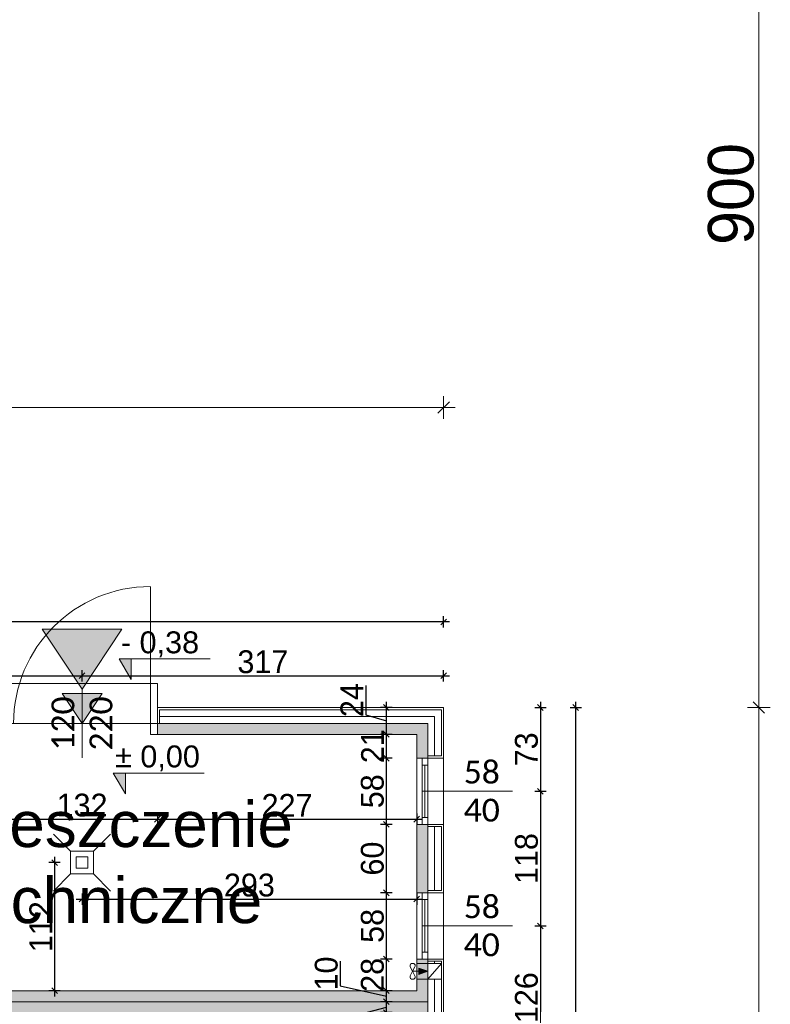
# Model space of a CAD drawing. Header units: millimetres. Extents: x 1962 to 3194, y -795 to -219.
# Tile 128 of 256: x 2524 to 2531, y -566 to -557. Entities that reach past the tile are written whole.
import ezdxf

# ---------------------------------------------------------------- set-up
doc = ezdxf.new("R2010")
doc.units = ezdxf.units.MM
doc.layers.get('0').update_dxf_attribs({"lineweight": 5})
doc.layers.get('Defpoints').update_dxf_attribs({"lineweight": 9})
for name, color, linetype, lineweight in [('A_hatch nawierzchnia', 253, 'Continuous', 9), ('A_obiekty kontenery', 152, 'Continuous', 9), ('A_obiekty kontenery elewacja', 62, 'Continuous', 9), ('A_obiekty kontenery izolacja', 213, 'BATTING', 9), ('A_obiekty kontenery opisy', 142, 'Continuous', 9), ('A_wymiary detale', 82, 'Continuous', 9), ('A_wyposażenie armatura sanitarna', 132, 'Continuous', 9), ('A_wyposażenie stolarka', 16, 'Continuous', 9), ('A_wyposażenie wentylacja i klimatyzacja', 95, 'Continuous', 9)]:
    doc.layers.add(name, color=color, linetype=linetype, lineweight=lineweight)
doc.styles.get("Standard").update_dxf_attribs({"font": 'arial.ttf'})
doc.styles.add('wymiary pzt', font='txt')
doc.linetypes.add('BATTING', pattern='A,0.00254,-2.54,[134,ltypeshp.shx,S=2.54,R=0,X=-2.54,Y=0],-5.08,[134,ltypeshp.shx,S=2.54,R=180,X=2.54,Y=0],-2.54', length=10.16254)
doc.dimstyles.new('wymiary detale', dxfattribs={"dimtxt": 0.2, "dimasz": 0.05, "dimexe": 0.05, "dimexo": 0, "dimgap": 0.02, "dimtad": 1, "dimdec": 0, "dimlfac": 100, "dimzin": 0, "dimtxsty": 'wymiary pzt', "dimblk": 'OBLIQUE', "dimcen": 0.1, "dimdle": 0.05, "dimadec": 1, "dimazin": 0, "dimtfac": 1, "dimtmove": 0, "dimatfit": 3, "dimfxl": 0, "dimarcsym": 0})

# ---------------------------------------------------------------- blocks, each defined once
blk = doc.blocks.new('zw$5BF2')
at = {"layer": 'A_obiekty kontenery opisy'}
h = blk.add_hatch(color=256, dxfattribs=at)
h.dxf.hatch_style = 1
h.paths.add_polyline_path([(-0.75, 0.5), (0, 0), (-0.75, -0.5)])
blk.add_lwpolyline([(-0.75, 0.5), (0, 0), (-0.75, -0.5)], close=True, dxfattribs=at)
blk = doc.blocks.new('zw$9365')
at = {"layer": 'A_wyposażenie wentylacja i klimatyzacja'}
h = blk.add_hatch(color=256, dxfattribs=at)
h.dxf.hatch_style = 1
h.paths.add_polyline_path([(0.0187, -0.0417), (0.0187, -0.07), (0.0187, -0.0983), (0.096, -0.07)])
for p, q in [((0.096, 0), (0.096, -0.14)), ((0.216, 0), (0.096, -0.14)), ((-0.036, -0.07), (-0.0566, -0.0305)), ((-0.036, -0.07), (-0.0566, -0.1095)), ((-0.036, -0.07), (-0.0154, -0.0305)), ((-0.036, -0.07), (0.0187, -0.07)), ((-0.036, -0.07), (-0.0154, -0.1095))]:
    blk.add_line(p, q, dxfattribs=at)
blk.add_lwpolyline([(0.216, 0), (0.216, -0.14), (0, -0.14), (0, 0)], close=True, dxfattribs=at)
for points in [[(0.096, -0.07), (0.0187, -0.0417), (0.0187, -0.07)], [(0.096, -0.07), (0.0187, -0.0983), (0.0187, -0.07)]]:
    blk.add_lwpolyline(points, dxfattribs=at)
for centre, radius, start, end in [((-0.036, -0.024), 0.024, 43.81395, 136.18605), ((-0.0389, -0.0212), 0.02, 136.18605, 207.55281), ((-0.0331, -0.0212), 0.02, 332.44719, 43.81395), ((-0.0389, -0.1188), 0.02, 152.44719, 223.81395), ((-0.036, -0.116), 0.024, 223.81395, 316.18605), ((-0.0331, -0.1188), 0.02, 316.18605, 27.55281)]:
    blk.add_arc(centre, radius, start, end, dxfattribs=at)
blk = doc.blocks.new('zw$1FD4')
at = {"layer": 'A_wyposażenie stolarka'}
blk.add_line((0.024, 0.06), (0.024, 0.52), dxfattribs=at)
for points in [[(0, 0.58), (0.048, 0.58), (0.048, 0), (0, 0)], [(0, 0.58), (0.048, 0.58), (0.048, 0.52), (0, 0.52)], [(0, 0), (0.048, 0), (0.048, 0.06), (0, 0.06)]]:
    blk.add_lwpolyline(points, close=True, dxfattribs=at)
blk = doc.blocks.new('_Oblique')
at = {"color": 0, "linetype": 'ByBlock', "lineweight": -2}
blk.add_line((-0.5, -0.5), (0.5, 0.5), dxfattribs=at)
blk = doc.blocks.new('*D1333')
at = {"layer": 'A_obiekty kontenery opisy', "color": 0, "lineweight": -2}
for p, q in [((2.7624, -26.998), (2.7624, -36.198)), ((2.6624, -27.098), (2.8624, -27.098)), ((2.6624, -36.098), (2.8624, -36.098))]:
    blk.add_line(p, q, dxfattribs=at)
at = {"layer": 'Defpoints', "color": 0}
for p in [(0, -27.098), (0, -36.098), (2.7624, -36.098)]:
    blk.add_point(p, dxfattribs=at)
at = {"layer": 'A_obiekty kontenery opisy', "color": 0, "lineweight": -2, "xscale": 0.1, "yscale": 0.1, "zscale": 0.1}
for p, rotation in [((2.7624, -27.098), 89.99999999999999), ((2.7624, -36.098), 270)]:
    blk.add_blockref('_Oblique', p, dxfattribs=dict(at, rotation=rotation))
at = {"layer": 'A_obiekty kontenery opisy', "color": 0, "insert": (2.5183, -31.598), "char_height": 0.4, "attachment_point": 5, "rotation": 90, "style": 'wymiary pzt'}
blk.add_mtext('900', dxfattribs=at)
blk = doc.blocks.new('*D1334')
at = {"layer": 'A_obiekty kontenery opisy', "color": 0, "lineweight": -2}
for p, q in [((2.7624, -35.998), (2.7624, -48.668)), ((2.6624, -36.098), (2.8624, -36.098)), ((2.6624, -48.568), (2.8624, -48.568))]:
    blk.add_line(p, q, dxfattribs=at)
at = {"layer": 'Defpoints', "color": 0}
for p in [(0, -36.098), (0, -48.568), (2.7624, -48.568)]:
    blk.add_point(p, dxfattribs=at)
at = {"layer": 'A_obiekty kontenery opisy', "color": 0, "lineweight": -2, "xscale": 0.1, "yscale": 0.1, "zscale": 0.1}
for p, rotation in [((2.7624, -36.098), 89.99999999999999), ((2.7624, -48.568), 270)]:
    blk.add_blockref('_Oblique', p, dxfattribs=dict(at, rotation=rotation))
at = {"layer": 'A_obiekty kontenery opisy', "color": 0, "insert": (2.5202, -42.333), "char_height": 0.4, "attachment_point": 5, "rotation": 90, "style": 'wymiary pzt'}
blk.add_mtext('1247', dxfattribs=at)
blk = doc.blocks.new('*D1338')
at = {"layer": 'A_obiekty kontenery opisy', "color": 0, "lineweight": -2}
for p, q in [((-12.396, -33.5694), (-12.396, -33.3694)), ((0, -33.5694), (0, -33.3694)), ((0.1, -33.4694), (-12.496, -33.4694))]:
    blk.add_line(p, q, dxfattribs=at)
at = {"layer": 'Defpoints', "color": 0}
for p in [(-12.396, -33.4694), (-12.396, -36.098), (0, -36.098)]:
    blk.add_point(p, dxfattribs=at)
at = {"layer": 'A_obiekty kontenery opisy', "color": 0, "lineweight": -2, "xscale": 0.1, "yscale": 0.1, "zscale": 0.1, "rotation": 180}
blk.add_blockref('_Oblique', (-12.396, -33.4694), dxfattribs=at)
at = {"layer": 'A_obiekty kontenery opisy', "color": 0, "lineweight": -2, "xscale": 0.1, "yscale": 0.1, "zscale": 0.1}
blk.add_blockref('_Oblique', (0, -33.4694), dxfattribs=at)
at = {"layer": 'A_obiekty kontenery opisy', "color": 0, "insert": (-6.198, -33.2253), "char_height": 0.4, "attachment_point": 5, "style": 'wymiary pzt'}
blk.add_mtext('1240', dxfattribs=at)
blk = doc.blocks.new('*D1011')
at = {"layer": 'A_wymiary detale', "color": 0, "lineweight": -2}
for p, q in [((2520.5943, -562.8149), (2520.5943, -562.7149)), ((2524.6793, -562.8149), (2524.6793, -562.7149)), ((2520.5443, -562.7649), (2524.7293, -562.7649))]:
    blk.add_line(p, q, dxfattribs=at)
at = {"layer": 'Defpoints', "color": 0}
for p in [(2524.6793, -562.7649), (2524.6793, -562.8826), (2520.5943, -563.0426)]:
    blk.add_point(p, dxfattribs=at)
at = {"layer": 'A_wymiary detale', "color": 0, "lineweight": -2, "xscale": 0.05, "yscale": 0.05, "zscale": 0.05, "rotation": 180}
blk.add_blockref('_Oblique', (2520.5943, -562.7649), dxfattribs=at)
at = {"layer": 'A_wymiary detale', "color": 0, "lineweight": -2, "xscale": 0.05, "yscale": 0.05, "zscale": 0.05}
blk.add_blockref('_Oblique', (2524.6793, -562.7649), dxfattribs=at)
at = {"layer": 'A_wymiary detale', "color": 0, "insert": (2522.6368, -562.6429), "char_height": 0.2, "attachment_point": 5, "style": 'wymiary pzt'}
blk.add_mtext('409', dxfattribs=at)
blk = doc.blocks.new('*D1012')
at = {"layer": 'A_wymiary detale', "color": 0, "lineweight": -2}
for p, q in [((2524.6793, -562.8149), (2524.6793, -562.7149)), ((2527.8483, -562.8149), (2527.8483, -562.7149)), ((2524.6293, -562.7649), (2527.8983, -562.7649))]:
    blk.add_line(p, q, dxfattribs=at)
at = {"layer": 'Defpoints', "color": 0}
for p in [(2527.8483, -562.7649), (2524.6793, -562.8826), (2527.8483, -563.0426)]:
    blk.add_point(p, dxfattribs=at)
at = {"layer": 'A_wymiary detale', "color": 0, "lineweight": -2, "xscale": 0.05, "yscale": 0.05, "zscale": 0.05, "rotation": 180}
blk.add_blockref('_Oblique', (2524.6793, -562.7649), dxfattribs=at)
at = {"layer": 'A_wymiary detale', "color": 0, "lineweight": -2, "xscale": 0.05, "yscale": 0.05, "zscale": 0.05}
blk.add_blockref('_Oblique', (2527.8483, -562.7649), dxfattribs=at)
at = {"layer": 'A_wymiary detale', "color": 0, "insert": (2526.2638, -562.6429), "char_height": 0.2, "attachment_point": 5, "style": 'wymiary pzt'}
blk.add_mtext('317', dxfattribs=at)
blk = doc.blocks.new('*D1013')
at = {"layer": 'A_wymiary detale', "color": 0, "lineweight": -2}
for p, q in [((2527.8983, -562.2921), (2515.4023, -562.2921)), ((2515.4523, -562.3421), (2515.4523, -562.2421)), ((2527.8483, -562.3421), (2527.8483, -562.2421))]:
    blk.add_line(p, q, dxfattribs=at)
at = {"layer": 'Defpoints', "color": 0}
for p in [(2515.4523, -562.2921), (2515.4523, -563.0426), (2527.8483, -563.0426)]:
    blk.add_point(p, dxfattribs=at)
at = {"layer": 'A_wymiary detale', "color": 0, "lineweight": -2, "xscale": 0.05, "yscale": 0.05, "zscale": 0.05, "rotation": 180}
blk.add_blockref('_Oblique', (2515.4523, -562.2921), dxfattribs=at)
at = {"layer": 'A_wymiary detale', "color": 0, "lineweight": -2, "xscale": 0.05, "yscale": 0.05, "zscale": 0.05}
blk.add_blockref('_Oblique', (2527.8483, -562.2921), dxfattribs=at)
at = {"layer": 'A_wymiary detale', "color": 0, "insert": (2521.6503, -562.17), "char_height": 0.2, "attachment_point": 5, "style": 'wymiary pzt'}
blk.add_mtext('1240', dxfattribs=at)
blk = doc.blocks.new('*D1014')
at = {"layer": 'A_wymiary detale', "color": 0, "lineweight": -2}
for p, q in [((2528.6964, -562.9926), (2528.6964, -563.8266)), ((2528.6464, -563.0426), (2528.7464, -563.0426)), ((2528.6464, -563.7766), (2528.7464, -563.7766))]:
    blk.add_line(p, q, dxfattribs=at)
at = {"layer": 'Defpoints', "color": 0}
for p in [(2527.8483, -563.0426), (2527.8483, -563.7766), (2528.6964, -563.7766)]:
    blk.add_point(p, dxfattribs=at)
at = {"layer": 'A_wymiary detale', "color": 0, "lineweight": -2, "xscale": 0.05, "yscale": 0.05, "zscale": 0.05}
for p, rotation in [((2528.6964, -563.0426), 90), ((2528.6964, -563.7766), 270)]:
    blk.add_blockref('_Oblique', p, dxfattribs=dict(at, rotation=rotation))
at = {"layer": 'A_wymiary detale', "color": 0, "insert": (2528.5743, -563.4096), "char_height": 0.2, "attachment_point": 5, "rotation": 90, "style": 'wymiary pzt'}
blk.add_mtext('73', dxfattribs=at)
blk = doc.blocks.new('*D1015')
at = {"layer": 'A_wymiary detale', "color": 0, "lineweight": -2}
for p, q in [((2528.6464, -563.7766), (2528.7464, -563.7766)), ((2528.6964, -563.7266), (2528.6964, -565.0066)), ((2528.6464, -564.9566), (2528.7464, -564.9566))]:
    blk.add_line(p, q, dxfattribs=at)
at = {"layer": 'Defpoints', "color": 0}
for p in [(2527.8483, -563.7766), (2528.4525, -564.9566), (2528.6964, -564.9566)]:
    blk.add_point(p, dxfattribs=at)
at = {"layer": 'A_wymiary detale', "color": 0, "lineweight": -2, "xscale": 0.05, "yscale": 0.05, "zscale": 0.05}
for p, rotation in [((2528.6964, -563.7766), 90), ((2528.6964, -564.9566), 270)]:
    blk.add_blockref('_Oblique', p, dxfattribs=dict(at, rotation=rotation))
at = {"layer": 'A_wymiary detale', "color": 0, "insert": (2528.5743, -564.3666), "char_height": 0.2, "attachment_point": 5, "rotation": 90, "style": 'wymiary pzt'}
blk.add_mtext('118', dxfattribs=at)
blk = doc.blocks.new('*D1016')
at = {"layer": 'A_wymiary detale', "color": 0, "lineweight": -2}
for p, q in [((2528.6464, -564.9566), (2528.7464, -564.9566)), ((2528.6964, -564.9066), (2528.6964, -566.2646)), ((2528.6464, -566.2146), (2528.7464, -566.2146))]:
    blk.add_line(p, q, dxfattribs=at)
at = {"layer": 'Defpoints', "color": 0}
for p in [(2528.4525, -564.9566), (2528.4525, -566.2146), (2528.6964, -566.2146)]:
    blk.add_point(p, dxfattribs=at)
at = {"layer": 'A_wymiary detale', "color": 0, "lineweight": -2, "xscale": 0.05, "yscale": 0.05, "zscale": 0.05}
for p, rotation in [((2528.6964, -564.9566), 90), ((2528.6964, -566.2146), 270)]:
    blk.add_blockref('_Oblique', p, dxfattribs=dict(at, rotation=rotation))
at = {"layer": 'A_wymiary detale', "color": 0, "insert": (2528.5743, -565.5856), "char_height": 0.2, "attachment_point": 5, "rotation": 90, "style": 'wymiary pzt'}
blk.add_mtext('126', dxfattribs=at)
blk = doc.blocks.new('*D1020')
at = {"layer": 'A_wymiary detale', "color": 0, "lineweight": -2}
for p, q in [((2529.0062, -575.5626), (2529.0062, -562.9926)), ((2528.9562, -563.0426), (2529.0562, -563.0426)), ((2528.9562, -575.5126), (2529.0562, -575.5126))]:
    blk.add_line(p, q, dxfattribs=at)
at = {"layer": 'Defpoints', "color": 0}
for p in [(2527.8483, -563.0426), (2529.0062, -563.0426), (2527.8483, -575.5126)]:
    blk.add_point(p, dxfattribs=at)
at = {"layer": 'A_wymiary detale', "color": 0, "lineweight": -2, "xscale": 0.05, "yscale": 0.05, "zscale": 0.05}
for p, rotation in [((2529.0062, -563.0426), 90), ((2529.0062, -575.5126), 270)]:
    blk.add_blockref('_Oblique', p, dxfattribs=dict(at, rotation=rotation))
at = {"layer": 'A_wymiary detale', "color": 0, "insert": (2528.8851, -569.2776), "char_height": 0.2, "attachment_point": 5, "rotation": 90, "style": 'wymiary pzt'}
blk.add_mtext('1247', dxfattribs=at)
blk = doc.blocks.new('*D1097')
at = {"layer": 'A_wymiary detale', "color": 0, "lineweight": -2}
for p, q in [((2527.3462, -565.7666), (2527.3462, -565.5706)), ((2526.9594, -565.7716), (2527.3462, -565.6686)), ((2527.3962, -565.6206), (2527.2962, -565.6206)), ((2527.3962, -565.7166), (2527.2962, -565.7166)), ((2526.9594, -565.985), (2526.9594, -565.7716))]:
    blk.add_line(p, q, dxfattribs=at)
at = {"layer": 'Defpoints', "color": 0}
for p in [(2527.3462, -565.6206), (2527.7083, -565.6206), (2527.6123, -565.7166)]:
    blk.add_point(p, dxfattribs=at)
at = {"layer": 'A_wymiary detale', "color": 0, "lineweight": -2, "xscale": 0.05, "yscale": 0.05, "zscale": 0.05}
for p, rotation in [((2527.3462, -565.6206), 90), ((2527.3462, -565.7166), 270)]:
    blk.add_blockref('_Oblique', p, dxfattribs=dict(at, rotation=rotation))
at = {"layer": 'A_wymiary detale', "color": 0, "insert": (2526.8373, -565.8783), "char_height": 0.2, "attachment_point": 5, "rotation": 90, "style": 'wymiary pzt'}
blk.add_mtext('10', dxfattribs=at)
blk = doc.blocks.new('*D1098')
at = {"layer": 'A_wymiary detale', "color": 0, "lineweight": -2}
for p, q in [((2526.9424, -565.267), (2526.9424, -565.4804)), ((2526.9424, -565.4804), (2527.3462, -565.5726)), ((2527.3462, -565.6706), (2527.3462, -565.4746)), ((2527.3962, -565.5246), (2527.2962, -565.5246)), ((2527.3962, -565.6206), (2527.2962, -565.6206))]:
    blk.add_line(p, q, dxfattribs=at)
at = {"layer": 'Defpoints', "color": 0}
for p in [(2527.3462, -565.5246), (2527.6123, -565.5246), (2527.7083, -565.6206)]:
    blk.add_point(p, dxfattribs=at)
at = {"layer": 'A_wymiary detale', "color": 0, "lineweight": -2, "xscale": 0.05, "yscale": 0.05, "zscale": 0.05}
for p, rotation in [((2527.3462, -565.5246), 90), ((2527.3462, -565.6206), 270)]:
    blk.add_blockref('_Oblique', p, dxfattribs=dict(at, rotation=rotation))
at = {"layer": 'A_wymiary detale', "color": 0, "insert": (2526.8203, -565.3737), "char_height": 0.2, "attachment_point": 5, "rotation": 90, "style": 'wymiary pzt'}
blk.add_mtext('10', dxfattribs=at)
blk = doc.blocks.new('*D1099')
at = {"layer": 'A_wymiary detale', "color": 0, "lineweight": -2}
for p, q in [((2527.3962, -565.2466), (2527.2962, -565.2466)), ((2527.3462, -565.5746), (2527.3462, -565.1966)), ((2527.3962, -565.5246), (2527.2962, -565.5246))]:
    blk.add_line(p, q, dxfattribs=at)
at = {"layer": 'Defpoints', "color": 0}
for p in [(2527.3462, -565.2466), (2527.6123, -565.2466), (2527.6123, -565.5246)]:
    blk.add_point(p, dxfattribs=at)
at = {"layer": 'A_wymiary detale', "color": 0, "lineweight": -2, "xscale": 0.05, "yscale": 0.05, "zscale": 0.05}
for p, rotation in [((2527.3462, -565.2466), 89.99999999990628), ((2527.3462, -565.5246), 269.9999999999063)]:
    blk.add_blockref('_Oblique', p, dxfattribs=dict(at, rotation=rotation))
at = {"layer": 'A_wymiary detale', "color": 0, "insert": (2527.2241, -565.3856), "char_height": 0.2, "attachment_point": 5, "rotation": 90, "style": 'wymiary pzt'}
blk.add_mtext('28', dxfattribs=at)
blk = doc.blocks.new('*D1100')
at = {"layer": 'A_wymiary detale', "color": 0, "lineweight": -2}
for p, q in [((2527.3462, -565.2966), (2527.3462, -564.6166)), ((2527.3962, -564.6666), (2527.2962, -564.6666)), ((2527.3962, -565.2466), (2527.2962, -565.2466))]:
    blk.add_line(p, q, dxfattribs=at)
at = {"layer": 'Defpoints', "color": 0}
for p in [(2527.3462, -564.6666), (2527.6123, -564.6666), (2527.6123, -565.2466)]:
    blk.add_point(p, dxfattribs=at)
at = {"layer": 'A_wymiary detale', "color": 0, "lineweight": -2, "xscale": 0.05, "yscale": 0.05, "zscale": 0.05}
for p, rotation in [((2527.3462, -564.6666), 89.99999999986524), ((2527.3462, -565.2466), 269.9999999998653)]:
    blk.add_blockref('_Oblique', p, dxfattribs=dict(at, rotation=rotation))
at = {"layer": 'A_wymiary detale', "color": 0, "insert": (2527.2241, -564.9566), "char_height": 0.2, "attachment_point": 5, "rotation": 90, "style": 'wymiary pzt'}
blk.add_mtext('58', dxfattribs=at)
blk = doc.blocks.new('*D1101')
at = {"layer": 'A_wymiary detale', "color": 0, "lineweight": -2}
for p, q in [((2527.3462, -564.7166), (2527.3462, -564.0166)), ((2527.3962, -564.0666), (2527.2962, -564.0666)), ((2527.3962, -564.6666), (2527.2962, -564.6666))]:
    blk.add_line(p, q, dxfattribs=at)
at = {"layer": 'Defpoints', "color": 0}
for p in [(2527.3462, -564.0666), (2527.6123, -564.0666), (2527.6123, -564.6666)]:
    blk.add_point(p, dxfattribs=at)
at = {"layer": 'A_wymiary detale', "color": 0, "lineweight": -2, "xscale": 0.05, "yscale": 0.05, "zscale": 0.05}
for p, rotation in [((2527.3462, -564.0666), 89.99999999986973), ((2527.3462, -564.6666), 269.9999999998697)]:
    blk.add_blockref('_Oblique', p, dxfattribs=dict(at, rotation=rotation))
at = {"layer": 'A_wymiary detale', "color": 0, "insert": (2527.2241, -564.3666), "char_height": 0.2, "attachment_point": 5, "rotation": 90, "style": 'wymiary pzt'}
blk.add_mtext('60', dxfattribs=at)
blk = doc.blocks.new('*D1102')
at = {"layer": 'A_wymiary detale', "color": 0, "lineweight": -2}
for p, q in [((2527.3462, -564.1166), (2527.3462, -563.4366)), ((2527.3962, -563.4866), (2527.2962, -563.4866)), ((2527.3962, -564.0666), (2527.2962, -564.0666))]:
    blk.add_line(p, q, dxfattribs=at)
at = {"layer": 'Defpoints', "color": 0}
for p in [(2527.3462, -563.4866), (2527.6123, -563.4866), (2527.6123, -564.0666)]:
    blk.add_point(p, dxfattribs=at)
at = {"layer": 'A_wymiary detale', "color": 0, "lineweight": -2, "xscale": 0.05, "yscale": 0.05, "zscale": 0.05}
for p, rotation in [((2527.3462, -563.4866), 89.99999999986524), ((2527.3462, -564.0666), 269.9999999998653)]:
    blk.add_blockref('_Oblique', p, dxfattribs=dict(at, rotation=rotation))
at = {"layer": 'A_wymiary detale', "color": 0, "insert": (2527.2241, -563.7766), "char_height": 0.2, "attachment_point": 5, "rotation": 90, "style": 'wymiary pzt'}
blk.add_mtext('58', dxfattribs=at)
blk = doc.blocks.new('*D1103')
at = {"layer": 'A_wymiary detale', "color": 0, "lineweight": -2}
for p, q in [((2527.3462, -563.5366), (2527.3462, -563.2286)), ((2527.3962, -563.2786), (2527.2962, -563.2786)), ((2527.3962, -563.4866), (2527.2962, -563.4866))]:
    blk.add_line(p, q, dxfattribs=at)
at = {"layer": 'Defpoints', "color": 0}
for p in [(2527.3462, -563.2786), (2527.6123, -563.2786), (2527.6123, -563.4866)]:
    blk.add_point(p, dxfattribs=at)
at = {"layer": 'A_wymiary detale', "color": 0, "lineweight": -2, "xscale": 0.05, "yscale": 0.05, "zscale": 0.05}
for p, rotation in [((2527.3462, -563.2786), 89.99999999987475), ((2527.3462, -563.4866), 269.9999999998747)]:
    blk.add_blockref('_Oblique', p, dxfattribs=dict(at, rotation=rotation))
at = {"layer": 'A_wymiary detale', "color": 0, "insert": (2527.2252, -563.3826), "char_height": 0.2, "attachment_point": 5, "rotation": 90, "style": 'wymiary pzt'}
blk.add_mtext('21', dxfattribs=at)
blk = doc.blocks.new('*D1104')
at = {"layer": 'A_wymiary detale', "color": 0, "lineweight": -2}
for p, q in [((2527.1651, -562.8497), (2527.1651, -563.1063)), ((2527.3462, -563.3286), (2527.3462, -562.9926)), ((2527.3962, -563.0426), (2527.2962, -563.0426)), ((2527.1651, -563.1063), (2527.3462, -563.1606)), ((2527.3962, -563.2786), (2527.2962, -563.2786))]:
    blk.add_line(p, q, dxfattribs=at)
at = {"layer": 'Defpoints', "color": 0}
for p in [(2527.3462, -563.0426), (2527.8483, -563.0426), (2527.6123, -563.2786)]:
    blk.add_point(p, dxfattribs=at)
at = {"layer": 'A_wymiary detale', "color": 0, "lineweight": -2, "xscale": 0.05, "yscale": 0.05, "zscale": 0.05}
for p, rotation in [((2527.3462, -563.0426), 89.9999999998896), ((2527.3462, -563.2786), 269.9999999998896)]:
    blk.add_blockref('_Oblique', p, dxfattribs=dict(at, rotation=rotation))
at = {"layer": 'A_wymiary detale', "color": 0, "insert": (2527.044, -562.978), "char_height": 0.2, "attachment_point": 5, "rotation": 90, "style": 'wymiary pzt'}
blk.add_mtext('24', dxfattribs=at)
blk = doc.blocks.new('*D1167')
at = {"layer": 'A_wymiary detale', "color": 0, "lineweight": -2}
for p, q in [((2523.9693, -564.0213), (2525.3893, -564.0213)), ((2524.0193, -563.9713), (2524.0193, -564.0713)), ((2525.3393, -563.9713), (2525.3393, -564.0713))]:
    blk.add_line(p, q, dxfattribs=at)
at = {"layer": 'Defpoints', "color": 0}
for p in [(2524.0193, -563.2786), (2525.3393, -563.2786), (2525.3393, -564.0213)]:
    blk.add_point(p, dxfattribs=at)
at = {"layer": 'A_wymiary detale', "color": 0, "lineweight": -2, "xscale": 0.05, "yscale": 0.05, "zscale": 0.05, "rotation": 180}
blk.add_blockref('_Oblique', (2524.0193, -564.0213), dxfattribs=at)
at = {"layer": 'A_wymiary detale', "color": 0, "lineweight": -2, "xscale": 0.05, "yscale": 0.05, "zscale": 0.05}
blk.add_blockref('_Oblique', (2525.3393, -564.0213), dxfattribs=at)
at = {"layer": 'A_wymiary detale', "color": 0, "insert": (2524.6793, -563.8992), "char_height": 0.2, "attachment_point": 5, "style": 'wymiary pzt'}
blk.add_mtext('132', dxfattribs=at)
blk = doc.blocks.new('*D1168')
at = {"layer": 'A_wymiary detale', "color": 0, "lineweight": -2}
for p, q in [((2525.2893, -564.0213), (2527.6623, -564.0213)), ((2525.3393, -563.9713), (2525.3393, -564.0713)), ((2527.6123, -563.9713), (2527.6123, -564.0713))]:
    blk.add_line(p, q, dxfattribs=at)
at = {"layer": 'Defpoints', "color": 0}
for p in [(2525.3393, -563.2786), (2527.6123, -563.2786), (2527.6123, -564.0213)]:
    blk.add_point(p, dxfattribs=at)
at = {"layer": 'A_wymiary detale', "color": 0, "lineweight": -2, "xscale": 0.05, "yscale": 0.05, "zscale": 0.05, "rotation": 180}
blk.add_blockref('_Oblique', (2525.3393, -564.0213), dxfattribs=at)
at = {"layer": 'A_wymiary detale', "color": 0, "lineweight": -2, "xscale": 0.05, "yscale": 0.05, "zscale": 0.05}
blk.add_blockref('_Oblique', (2527.6123, -564.0213), dxfattribs=at)
at = {"layer": 'A_wymiary detale', "color": 0, "insert": (2526.4758, -563.9003), "char_height": 0.2, "attachment_point": 5, "style": 'wymiary pzt'}
blk.add_mtext('227', dxfattribs=at)
blk = doc.blocks.new('*D1169')
at = {"layer": 'A_wymiary detale', "color": 0, "lineweight": -2}
for p, q in [((2524.6293, -564.7219), (2527.6623, -564.7219)), ((2524.6793, -564.6719), (2524.6793, -564.7719)), ((2527.6123, -564.6719), (2527.6123, -564.7719))]:
    blk.add_line(p, q, dxfattribs=at)
at = {"layer": 'Defpoints', "color": 0}
for p in [(2524.6793, -564.5016), (2527.6123, -564.5016), (2527.6123, -564.7219)]:
    blk.add_point(p, dxfattribs=at)
at = {"layer": 'A_wymiary detale', "color": 0, "lineweight": -2, "xscale": 0.05, "yscale": 0.05, "zscale": 0.05, "rotation": 180}
blk.add_blockref('_Oblique', (2524.6793, -564.7219), dxfattribs=at)
at = {"layer": 'A_wymiary detale', "color": 0, "lineweight": -2, "xscale": 0.05, "yscale": 0.05, "zscale": 0.05}
blk.add_blockref('_Oblique', (2527.6123, -564.7219), dxfattribs=at)
at = {"layer": 'A_wymiary detale', "color": 0, "insert": (2526.1458, -564.5999), "char_height": 0.2, "attachment_point": 5, "style": 'wymiary pzt'}
blk.add_mtext('293', dxfattribs=at)
blk = doc.blocks.new('*D1170')
at = {"layer": 'A_wymiary detale', "color": 0, "lineweight": -2}
for p, q in [((2524.439, -564.3516), (2524.439, -565.5746)), ((2524.489, -564.4016), (2524.389, -564.4016)), ((2524.489, -565.5246), (2524.389, -565.5246))]:
    blk.add_line(p, q, dxfattribs=at)
at = {"layer": 'Defpoints', "color": 0}
for p in [(2524.5793, -564.4016), (2524.439, -565.5246), (2524.5793, -565.5246)]:
    blk.add_point(p, dxfattribs=at)
at = {"layer": 'A_wymiary detale', "color": 0, "lineweight": -2, "xscale": 0.05, "yscale": 0.05, "zscale": 0.05}
for p, rotation in [((2524.439, -564.4016), 90), ((2524.439, -565.5246), 270)]:
    blk.add_blockref('_Oblique', p, dxfattribs=dict(at, rotation=rotation))
at = {"layer": 'A_wymiary detale', "color": 0, "insert": (2524.318, -564.9631), "char_height": 0.2, "attachment_point": 5, "rotation": 90, "style": 'wymiary pzt'}
blk.add_mtext('112', dxfattribs=at)
blk = doc.blocks.new('zw$F2F7')
at = {"layer": 'A_wymiary detale'}
h = blk.add_hatch(color=256, dxfattribs=at)
h.dxf.hatch_style = 1
h.paths.add_polyline_path([(-0.134, 0.226), (0, 0), (0, 0.226)])
blk.add_lwpolyline([(0.862, 0.226), (-0.134, 0.226), (0, 0), (0, 0.226)], dxfattribs=at)
blk = doc.blocks.new('zw$6997')
at = {"layer": 'A_wymiary detale'}
h = blk.add_hatch(color=256, dxfattribs=at)
h.dxf.hatch_style = 1
h.paths.add_polyline_path([(0, 0), (-0.2625, 0.175), (-0.2625, -0.175)])
blk.add_lwpolyline([(0, 0), (-0.2625, 0.175), (-0.2625, -0.175)], close=True, dxfattribs=at)
blk = doc.blocks.new('zw$EC30')
at = {"layer": 'A_hatch nawierzchnia'}
h = blk.add_hatch(color=256, dxfattribs=at)
h.dxf.hatch_style = 1
h.paths.add_polyline_path([(-2.509, -36.334), (-0.236, -36.334), (-0.236, -36.542), (-0.14, -36.542), (-0.14, -36.238), (-2.509, -36.238)])
h = blk.add_hatch(color=256, dxfattribs=at)
h.dxf.hatch_style = 1
h.paths.add_polyline_path([(-0.236, -37.722), (-0.14, -37.722), (-0.14, -37.122), (-0.236, -37.122)])
h = blk.add_hatch(color=256, dxfattribs=at)
h.dxf.hatch_style = 1
h.paths.add_polyline_path([(-6.198, -38.117), (-6.198, -38.676), (-0.14, -38.676), (-0.14, -38.302), (-0.236, -38.302), (-0.236, -38.58), (-6.102, -38.58), (-6.102, -38.117)])
h = blk.add_hatch(color=256, dxfattribs=at)
h.dxf.hatch_style = 1
h.paths.add_polyline_path([(-0.236, -38.772), (-0.236, -38.98), (-0.14, -38.98), (-0.14, -38.676), (-6.198, -38.676), (-6.198, -38.772)])
at = {"layer": 'A_obiekty kontenery'}
for p, q in [((-3.829, -36.238), (-2.509, -36.238)), ((-2.569, -36.238), (-2.509, -36.238)), ((-2.509, -36.334), (-2.509, -36.238)), ((-0.236, -36.542), (-0.14, -36.542)), ((0, -36.542), (0, -37.122)), ((-0.236, -37.122), (-0.14, -37.122)), ((-0.236, -37.722), (-0.14, -37.722)), ((0, -37.722), (0, -38.302)), ((-0.236, -38.302), (-0.14, -38.302))]:
    blk.add_line(p, q, dxfattribs=at)
for points in [[(-2.509, -36.238), (-2.509, -36.238), (-2.509, -35.888), (-3.829, -35.888), (-3.829, -36.238)], [(-6.198, -38.58), (-6.198, -38.676), (-0.14, -38.676), (-0.14, -36.238)], [(-0.14, -36.238), (-0.14, -38.676), (-6.198, -38.676), (-6.198, -38.117)], [(-0.14, -36.238), (-2.569, -36.238)], [(-2.569, -36.238), (-0.14, -36.238)], [(-0.236, -36.334), (-0.236, -38.58), (-6.102, -38.58), (-6.102, -38.117)], [(-2.509, -36.334), (-0.236, -36.334)], [(-6.198, -39.768), (-6.198, -41.114), (-0.14, -41.114), (-0.14, -38.676), (-6.198, -38.676), (-6.198, -38.772)]]:
    blk.add_lwpolyline(points, dxfattribs=at)
at = {"layer": 'A_obiekty kontenery elewacja'}
for p, q in [((0, -36.542), (-0.14, -36.542)), ((0, -37.122), (-0.14, -37.122)), ((0, -37.722), (-0.14, -37.722)), ((0, -38.302), (-0.14, -38.302))]:
    blk.add_line(p, q, dxfattribs=at)
for points in [[(0, -36.542), (0, -36.098), (-2.509, -36.098), (-2.509, -36.238)], [(-0.14, -36.522), (-0.02, -36.522), (-0.02, -36.118), (-2.489, -36.118), (-2.489, -36.238)], [(-0.14, -37.702), (-0.02, -37.702), (-0.02, -37.142), (-0.14, -37.142)], [(0, -37.722), (0, -37.122)], [(-0.14, -38.98), (0, -38.98), (0, -38.302)], [(-0.14, -38.96), (-0.02, -38.96), (-0.02, -38.322), (-0.14, -38.322)]]:
    blk.add_lwpolyline(points, dxfattribs=at)
at = {"layer": 'A_obiekty kontenery izolacja', "ltscale": 0.01}
for points in [[(-0.08, -36.522), (-0.08, -36.178), (-2.489, -36.178)], [(-0.08, -37.702), (-0.08, -37.142)], [(-0.08, -38.34), (-0.08, -38.322)], [(-0.08, -38.96), (-0.08, -38.48)]]:
    blk.add_lwpolyline(points, dxfattribs=at)
at = {"layer": 'A_wyposażenie armatura sanitarna'}
for p, q in [((-3.269, -37.357), (-3.419, -37.207)), ((-3.069, -37.357), (-2.919, -37.207)), ((-3.269, -37.557), (-3.419, -37.707)), ((-3.069, -37.557), (-2.919, -37.707))]:
    blk.add_line(p, q, dxfattribs=at)
for points in [[(-3.269, -37.357), (-3.069, -37.357), (-3.069, -37.557), (-3.269, -37.557)], [(-3.119, -37.407), (-3.219, -37.407), (-3.219, -37.507), (-3.119, -37.507)]]:
    blk.add_lwpolyline(points, close=True, dxfattribs=at)
at = {"layer": 'A_wyposażenie stolarka'}
for p, q in [((-3.169, -35.938), (-3.169, -36.538)), ((-0.188, -36.832), (0.6042, -36.832)), ((-0.188, -38.012), (0.6042, -38.012))]:
    blk.add_line(p, q, dxfattribs=at)
at = {"layer": 'A_wyposażenie stolarka', "const_width": 0.01}
blk.add_lwpolyline([(-2.569, -36.238), (-2.569, -35.038)], dxfattribs=at)
at = {"layer": 'A_wyposażenie stolarka'}
blk.add_lwpolyline([(-2.569, -36.238), (-2.509, -36.238), (-2.509, -36.334), (-2.569, -36.334)], close=True, dxfattribs=at)
blk.add_arc((-2.569, -36.238), 1.2, 90, 180, dxfattribs=at)
at = {"layer": 'A_obiekty kontenery', "xscale": -0.7000000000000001, "yscale": 0.7000000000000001, "zscale": 0.7000000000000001, "rotation": 89.99999999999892}
blk.add_blockref('zw$5BF2', (-3.169, -35.938), dxfattribs=at)
at = {"layer": 'A_wyposażenie stolarka', "xscale": -1}
for p in [(-0.14, -37.122), (-0.14, -38.302)]:
    blk.add_blockref('zw$1FD4', p, dxfattribs=at)
at = {"layer": 'A_wyposażenie wentylacja i klimatyzacja'}
blk.add_blockref('zw$9365', (-0.236, -38.34), dxfattribs=at)
at = {"layer": 'A_obiekty kontenery opisy', "insert": (-3.169, -37.457), "char_height": 0.4, "width": 5.866, "attachment_point": 5}
blk.add_mtext('pomieszczenie\\P{\\fArial|b0|i0|c0|p34;\\W3.14938; }techniczne', dxfattribs=at)
at = {"layer": 'A_wyposażenie stolarka', "insert": (-3.169, -36.238), "char_height": 0.2, "width": 0.488349, "attachment_point": 5, "rotation": 90, "style": 'wymiary pzt'}
blk.add_mtext('{\\fCalibri|b0|i0|c238|p34;120}\\P{\\fCalibri|b0|i0|c238|p34;220}', dxfattribs=at)
at = {"layer": 'A_wyposażenie stolarka', "char_height": 0.2, "width": 0.488349, "attachment_point": 5, "style": 'wymiary pzt'}
for insert in [(0.3339, -36.832), (0.3339, -38.012)]:
    blk.add_mtext('{\\fCalibri|b0|i0|c238|p34;58}\\P{\\fCalibri|b0|i0|c238|p34;40}', dxfattribs=dict(at, insert=insert))
at = {"layer": 'A_obiekty kontenery opisy'}
for base, p1, p2, picture, middle in [((2.7624, -36.098), (0, -27.098), (0, -36.098), '*D1333', (2.5183, -31.598)), ((2.7624, -48.568), (0, -36.098), (0, -48.568), '*D1334', (2.5202, -42.333))]:
    dim = blk.add_linear_dim(base=base, p1=p1, p2=p2, angle=270, dimstyle='wymiary detale', override={"dimscale": 2, "dimblk": 'Oblique'}, dxfattribs=at)
    dim.commit()
    dim.dimension.update_dxf_attribs({"geometry": picture, "text_midpoint": middle})
dim = blk.add_aligned_dim(p1=(0, -36.098), p2=(-12.396, -36.098), distance=-2.6286, dimstyle='wymiary detale', override={"dimscale": 2, "dimblk": 'Oblique'}, dxfattribs=at)
dim.commit()
dim.dimension.update_dxf_attribs({"geometry": '*D1338', "text_midpoint": (-6.198, -33.2253)})

msp = doc.modelspace()

# ---------------------------------------------------------------- block references
msp.add_blockref('zw$EC30', (2527.8483, -526.9446))
at = {"layer": 'A_wymiary detale', "xscale": 0.8, "yscale": 0.8, "zscale": 0.8}
for p in [(2525.1112, -562.7982), (2525.0602, -563.7982)]:
    msp.add_blockref('zw$F2F7', p, dxfattribs=at)
at = {"layer": 'A_wymiary detale', "rotation": 270}
msp.add_blockref('zw$6997', (2524.6793, -563.1826), dxfattribs=at)

# ---------------------------------------------------------------- texts
at = {"layer": 'A_wymiary detale', "char_height": 0.192, "width": 1.237928, "attachment_point": 4}
for s, insert in [('- 0,38', (2525.0195, -562.4894)), ('± 0,00', (2524.9684, -563.4893))]:
    msp.add_mtext(s, dxfattribs=dict(at, insert=insert))

# ---------------------------------------------------------------- dimensions: what is measured, and where the dimension line sits
at = {"layer": 'A_wymiary detale'}
for p1, p2, distance, picture, middle in [((2527.8483, -563.0426), (2515.4523, -563.0426), -0.7505, '*D1013', (2521.6503, -562.17)), ((2527.8483, -563.0426), (2527.8483, -563.7766), 0.8481, '*D1014', (2528.5743, -563.4096)), ((2527.8483, -575.5126), (2527.8483, -563.0426), -1.1579, '*D1020', (2528.8851, -569.2776)), ((2524.5793, -564.4016), (2524.5793, -565.5246), -0.1403, '*D1170', (2524.318, -564.9631)), ((2524.6793, -564.5016), (2527.6123, -564.5016), -0.2203, '*D1169', (2526.1458, -564.5999))]:
    dim = msp.add_aligned_dim(p1=p1, p2=p2, distance=distance, dimstyle='wymiary detale', dxfattribs=at)
    dim.commit()
    dim.dimension.update_dxf_attribs({"geometry": picture, "text_midpoint": middle})
for base, p1, p2, picture, middle in [((2524.6792744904, -562.7649445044), (2520.5942744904, -563.0426391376), (2524.6792744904, -562.8826391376), '*D1011', (2522.6367744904, -562.6428812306)), ((2527.8483, -562.7649), (2524.6793, -562.8826), (2527.8483, -563.0426), '*D1012', (2526.2638, -562.6429)), ((2525.3393, -564.0213), (2524.0193, -563.2786), (2525.3393, -563.2786), '*D1167', (2524.6793, -563.8992)), ((2527.6123, -564.0213), (2525.3393, -563.2786), (2527.6123, -563.2786), '*D1168', (2526.4758, -563.9003))]:
    dim = msp.add_linear_dim(base=base, p1=p1, p2=p2, dimstyle='wymiary detale', override={"dimtmove": 1}, dxfattribs=at)
    dim.commit()
    dim.dimension.update_dxf_attribs({"geometry": picture, "text_midpoint": middle})
for base, p1, p2, angle, picture, middle in [((2527.3462, -563.0426), (2527.6123, -563.2786), (2527.8483, -563.0426), 90, '*D1104', (2527.044, -563.0863)), ((2527.3462, -563.2786), (2527.6123, -563.4866), (2527.6123, -563.2786), 90, '*D1103', (2527.2252, -563.3826)), ((2527.3462, -563.4866), (2527.6123, -564.0666), (2527.6123, -563.4866), 90, '*D1102', (2527.2241, -563.7766)), ((2528.6964, -564.9566), (2527.8483, -563.7766), (2528.4525, -564.9566), 270, '*D1015', (2528.5743, -564.3666)), ((2527.3462, -564.0666), (2527.6123, -564.6666), (2527.6123, -564.0666), 90, '*D1101', (2527.2241, -564.3666)), ((2527.3462, -564.6666), (2527.6123, -565.2466), (2527.6123, -564.6666), 90, '*D1100', (2527.2241, -564.9566)), ((2528.6964, -566.2146), (2528.4525, -564.9566), (2528.4525, -566.2146), 270, '*D1016', (2528.5743, -565.5856)), ((2527.3462, -565.2466), (2527.6123, -565.5246), (2527.6123, -565.2466), 90, '*D1099', (2527.2241, -565.3856))]:
    dim = msp.add_linear_dim(base=base, p1=p1, p2=p2, angle=angle, dimstyle='wymiary detale', override={"dimtmove": 1}, dxfattribs=at)
    dim.commit()
    dim.dimension.update_dxf_attribs({"geometry": picture, "text_midpoint": middle})
for base, p1, p2, picture, middle in [((2527.3462, -565.5246), (2527.7083, -565.6206), (2527.6123, -565.5246), '*D1098', (2526.9424, -565.4604)), ((2527.3462, -565.6206), (2527.6123, -565.7166), (2527.7083, -565.6206), '*D1097', (2526.9594, -565.7916))]:
    dim = msp.add_linear_dim(base=base, p1=p1, p2=p2, angle=90, dimstyle='wymiary detale', override={"dimtmove": 1}, dxfattribs=at)
    dim.commit()
    dim.dimension.update_dxf_attribs({"geometry": picture, "text_midpoint": middle, "dimtype": 160})

doc.saveas('drawing.dxf')
